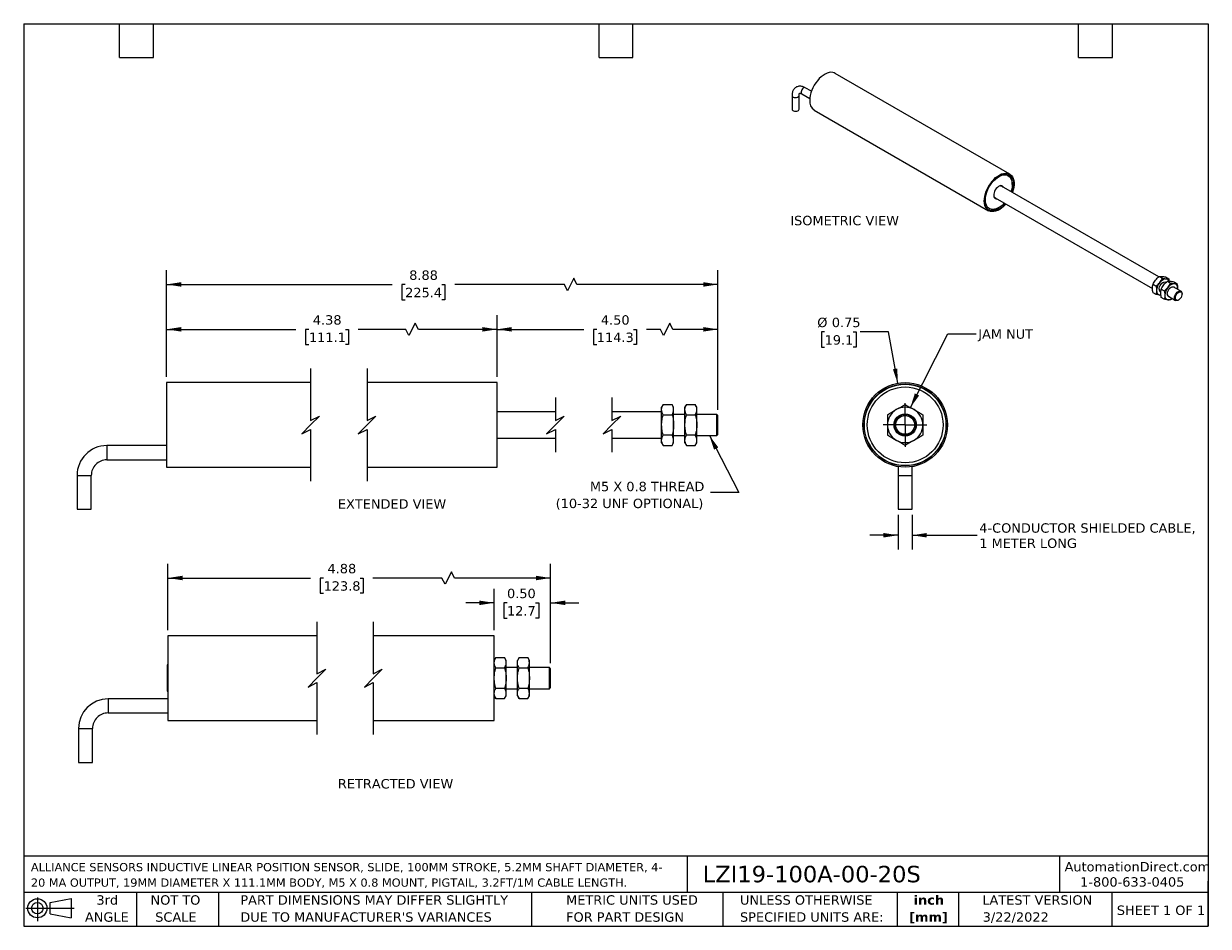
# Model space of a CAD drawing. Header units: inches. Extents: x 0.2 to 10.8, y 0.2 to 8.2.
import ezdxf

# ---------------------------------------------------------------- set-up
doc = ezdxf.new("R2010")
doc.units = ezdxf.units.IN
doc.header["$MEASUREMENT"] = 0
doc.linetypes.add('SLD-Center', pattern=[0.75, 0.6, -0.05, 0.05, -0.05])
doc.linetypes.add('SLD-Solid', pattern=[0])
doc.layers.add('CENTER', color=40, linetype='SLD-Center')
doc.layers.add('DIMENSIONS', color=140, linetype='SLD-Solid', lineweight=25)
doc.layers.add('TEXT', color=140, linetype='SLD-Solid', lineweight=25)
doc.styles.add('SLDTEXTSTYLE0', font='VERDANA.TTF')
doc.styles.add('SLDTEXTSTYLE1', font='VERDANAB.TTF')
doc.styles.get("Standard").update_dxf_attribs({"font": 'VERDANA.TTF'})
doc.dimstyles.new('SLDDIMSTYLE0', dxfattribs={"dimtxt": 0.084961, "dimasz": 0.13, "dimexe": 0, "dimexo": 0.0625, "dimgap": 0.02124, "dimtad": 0, "dimtih": 1, "dimtoh": 1, "dimrnd": 1e-09, "dimzin": 4, "dimdsep": 46, "dimtxsty": 'SLDTEXTSTYLE0', "dimsah": 1, "dimcen": 0.09, "dimadec": 0, "dimazin": 1, "dimtfac": 1, "dimtofl": 0, "dimtmove": 0, "dimatfit": 3, "dimfxl": 0, "dimfrac": 2, "dimtolj": 1, "dimtzin": 12, "dimarcsym": 0})
doc.dimstyles.new('SLDDIMSTYLE1', dxfattribs={"dimtxt": 0.084961, "dimasz": 0.13, "dimexe": 0, "dimexo": 0.0625, "dimgap": 0.02124, "dimtad": 0, "dimtih": 1, "dimtoh": 1, "dimrnd": 1e-09, "dimzin": 12, "dimdsep": 46, "dimtxsty": 'SLDTEXTSTYLE0', "dimsah": 1, "dimcen": 0.09, "dimadec": 0, "dimazin": 3, "dimtfac": 1, "dimtofl": 0, "dimtmove": 0, "dimatfit": 3, "dimfxl": 0, "dimfrac": 2, "dimtolj": 1, "dimtzin": 12, "dimarcsym": 0})
doc.dimstyles.new('SLDDIMSTYLE2', dxfattribs={"dimtxt": 0.18, "dimasz": 0.13, "dimexe": 0, "dimexo": 0.0625, "dimgap": 0, "dimtad": 0, "dimtih": 1, "dimtoh": 1, "dimdec": 0, "dimrnd": 1e-09, "dimzin": 0, "dimdsep": 46, "dimtxsty": 'Standard', "dimsah": 1, "dimcen": 0.09, "dimadec": 0, "dimazin": 0, "dimtfac": 0.13, "dimtdec": 0, "dimtofl": 0, "dimtmove": 0, "dimatfit": 3, "dimfxl": 0, "dimfrac": 2, "dimtolj": 1, "dimtzin": 0, "dimarcsym": 0})
doc.dimstyles.new('SLDDIMSTYLE3', dxfattribs={"dimtxt": 0.084961, "dimasz": 0.13, "dimexe": 0, "dimexo": 0.0625, "dimgap": 0.02124, "dimtad": 0, "dimtih": 1, "dimtoh": 1, "dimrnd": 1e-09, "dimdsep": 46, "dimtxsty": 'SLDTEXTSTYLE0', "dimsah": 1, "dimcen": 0, "dimadec": 0, "dimazin": 2, "dimtfac": 1, "dimtofl": 0, "dimtmove": 0, "dimatfit": 3, "dimfxl": 0, "dimfrac": 2, "dimtolj": 1, "dimtzin": 12, "dimarcsym": 0})
doc.dimstyles.new('SLDDIMSTYLE4', dxfattribs={"dimtxt": 0.084961, "dimasz": 0.13, "dimexe": 0, "dimexo": 0.0625, "dimgap": 0.02124, "dimtad": 0, "dimtih": 1, "dimtoh": 1, "dimrnd": 1e-09, "dimzin": 12, "dimdsep": 46, "dimtxsty": 'SLDTEXTSTYLE0', "dimsah": 1, "dimcen": 0.09, "dimadec": 0, "dimazin": 3, "dimtfac": 1, "dimtmove": 0, "dimatfit": 0, "dimfxl": 0, "dimfrac": 2, "dimtolj": 1, "dimtzin": 12, "dimarcsym": 0})
doc.dimstyles.new('SLDDIMSTYLE5', dxfattribs={"dimtxt": 0.084961, "dimasz": 0.13, "dimexe": 0, "dimexo": 0.0625, "dimgap": 0.02124, "dimtad": 0, "dimtih": 1, "dimtoh": 1, "dimrnd": 1e-09, "dimzin": 0, "dimdsep": 46, "dimtxsty": 'SLDTEXTSTYLE0', "dimsah": 1, "dimcen": 0.09, "dimadec": 0, "dimazin": 0, "dimtfac": 1, "dimtmove": 0, "dimatfit": 0, "dimfxl": 0, "dimfrac": 2, "dimtolj": 1, "dimtzin": 12, "dimarcsym": 0})

# ---------------------------------------------------------------- blocks, each defined once
blk = doc.blocks.new('Block11')
at = {"color": 7, "linetype": 'SLD-Solid', "lineweight": 18}
for p, q in [((0, 0.113), (0.428, 0.113)), ((0.102, 0.209), (0.102, 0)), ((0.216, 0.164), (0.401, 0.198)), ((0.216, 0.063), (0.216, 0.164)), ((0.401, 0.198), (0.401, 0.029)), ((0.216, 0.063), (0.401, 0.029))]:
    blk.add_line(p, q, dxfattribs=at)
for radius in [0.0846, 0.0506]:
    blk.add_circle((0.102, 0.113), radius, dxfattribs=at)
blk = doc.blocks.new('Block12')
at = {"color": 7, "linetype": 'Continuous'}
blk.add_blockref('Block11', (0, 0), dxfattribs=at)
blk = doc.blocks.new('SW_NOTE_0')
at = {"layer": 'TEXT', "color": 0, "char_height": 0.07292, "attachment_point": 1, "style": 'SLDTEXTSTYLE0'}
for s, insert in [('ALLIANCE SENSORS INDUCTIVE LINEAR POSITION SENSOR, SLIDE, 100MM STROKE, 5.2MM SHAFT DIAMETER, 4-', (0, 0.093)), ('20 MA OUTPUT, 19MM DIAMETER X 111.1MM BODY, M5 X 0.8 MOUNT, PIGTAIL, 3.2FT/1M CABLE LENGTH.', (0, -0.044))]:
    blk.add_mtext(s, dxfattribs=dict(at, insert=insert))
blk = doc.blocks.new('SW_NOTE_0_1')
at = {"layer": 'TEXT', "color": 0, "char_height": 0.0833, "attachment_point": 2, "style": 'SLDTEXTSTYLE1'}
for s, insert in [('inch', (0.125, 0.106)), ('[mm]', (0.122, -0.045))]:
    blk.add_mtext(s, dxfattribs=dict(at, insert=insert))
blk = doc.blocks.new('SW_NOTE_0_2')
at = {"layer": 'TEXT', "color": 0, "char_height": 0.08333, "attachment_point": 1, "style": 'SLDTEXTSTYLE0'}
for s, insert in [('UNLESS OTHERWISE ', (0, 0.106)), ('SPECIFIED UNITS ARE:', (0, -0.045))]:
    blk.add_mtext(s, dxfattribs=dict(at, insert=insert))
blk = doc.blocks.new('SW_NOTE_0_3')
at = {"layer": 'TEXT', "color": 0, "char_height": 0.08333, "attachment_point": 1, "style": 'SLDTEXTSTYLE0'}
for s, insert in [('PART DIMENSIONS MAY DIFFER SLIGHTLY ', (0, 0.106)), ("DUE TO MANUFACTURER'S VARIANCES", (0, -0.045))]:
    blk.add_mtext(s, dxfattribs=dict(at, insert=insert))
blk = doc.blocks.new('SW_NOTE_0_4')
at = {"layer": 'TEXT', "color": 0, "char_height": 0.0833, "attachment_point": 2, "style": 'SLDTEXTSTYLE0'}
for s, insert in [('NOT TO', (0.207, 0.106)), ('SCALE', (0.211, -0.045))]:
    blk.add_mtext(s, dxfattribs=dict(at, insert=insert))
blk = doc.blocks.new('SW_NOTE_0_5')
at = {"layer": 'TEXT', "color": 0, "char_height": 0.0833, "attachment_point": 2, "style": 'SLDTEXTSTYLE0'}
for s, insert in [('3rd', (0.091, 0.106)), ('ANGLE', (0.087, -0.045))]:
    blk.add_mtext(s, dxfattribs=dict(at, insert=insert))
blk = doc.blocks.new('SW_NOTE_0_6')
at = {"layer": 'TEXT', "color": 0, "char_height": 0.08333, "attachment_point": 1, "style": 'SLDTEXTSTYLE0'}
for s, insert in [('METRIC UNITS USED ', (0, 0.106)), ('FOR PART DESIGN', (0, -0.045))]:
    blk.add_mtext(s, dxfattribs=dict(at, insert=insert))
blk = doc.blocks.new('_D')
at = {"layer": 'DIMENSIONS'}
for p, q in [((4.446, 5.119), (4.446, 5.666)), ((5.976, 5.596), (5.92, 5.485)), ((6.004, 5.541), (5.976, 5.596)), ((6.404, 4.827), (6.404, 5.666)), ((4.446, 5.541), (5.215, 5.541)), ((5.33, 5.541), (5.302, 5.541)), ((5.302, 5.541), (5.302, 5.406)), ((5.654, 5.541), (5.682, 5.541)), ((5.682, 5.541), (5.682, 5.406)), ((5.893, 5.541), (5.769, 5.541)), ((5.92, 5.485), (5.893, 5.541)), ((6.404, 5.541), (6.004, 5.541)), ((5.302, 5.406), (5.33, 5.406)), ((5.682, 5.406), (5.654, 5.406))]:
    blk.add_line(p, q, dxfattribs=at)
for points in [[(4.446, 5.541), (4.576, 5.521), (4.576, 5.561)], [(6.404, 5.541), (6.274, 5.561), (6.274, 5.521)]]:
    blk.add_solid(points, dxfattribs=at)
at = {"layer": 'DIMENSIONS', "char_height": 0.0833, "attachment_point": 1, "style": 'SLDTEXTSTYLE0'}
for s, insert in [('4.50', (5.366, 5.666)), ('114.3', (5.33, 5.512))]:
    blk.add_mtext(s, dxfattribs=dict(at, insert=insert))
blk = doc.blocks.new('_D_1')
at = {"layer": 'DIMENSIONS'}
for p, q in [((1.516, 5.119), (1.516, 5.666)), ((3.721, 5.596), (3.665, 5.485)), ((3.748, 5.541), (3.721, 5.596)), ((4.446, 5.119), (4.446, 5.666)), ((1.516, 5.541), (2.662, 5.541)), ((2.778, 5.541), (2.749, 5.541)), ((2.749, 5.541), (2.749, 5.406)), ((3.101, 5.541), (3.129, 5.541)), ((3.129, 5.541), (3.129, 5.406)), ((3.637, 5.541), (3.216, 5.541)), ((3.665, 5.485), (3.637, 5.541)), ((4.446, 5.541), (3.748, 5.541)), ((2.749, 5.406), (2.778, 5.406)), ((3.129, 5.406), (3.101, 5.406))]:
    blk.add_line(p, q, dxfattribs=at)
for points in [[(1.516, 5.541), (1.646, 5.521), (1.646, 5.561)], [(4.446, 5.541), (4.316, 5.561), (4.316, 5.521)]]:
    blk.add_solid(points, dxfattribs=at)
at = {"layer": 'DIMENSIONS', "char_height": 0.0833, "attachment_point": 1, "style": 'SLDTEXTSTYLE0'}
for s, insert in [('4.38', (2.813, 5.666)), ('111.1', (2.778, 5.512))]:
    blk.add_mtext(s, dxfattribs=dict(at, insert=insert))
blk = doc.blocks.new('_D_2')
at = {"layer": 'DIMENSIONS'}
for p, q in [((1.516, 5.119), (1.516, 6.064)), ((5.127, 5.994), (5.071, 5.883)), ((5.154, 5.939), (5.127, 5.994)), ((6.404, 4.827), (6.404, 6.064)), ((1.516, 5.939), (3.516, 5.939)), ((3.631, 5.939), (3.603, 5.939)), ((3.603, 5.939), (3.603, 5.803)), ((3.955, 5.939), (3.983, 5.939)), ((3.983, 5.939), (3.983, 5.803)), ((5.043, 5.939), (4.07, 5.939)), ((5.071, 5.883), (5.043, 5.939)), ((6.404, 5.939), (5.154, 5.939)), ((3.603, 5.803), (3.631, 5.803)), ((3.983, 5.803), (3.955, 5.803))]:
    blk.add_line(p, q, dxfattribs=at)
for points in [[(1.516, 5.939), (1.646, 5.919), (1.646, 5.959)], [(6.404, 5.939), (6.274, 5.959), (6.274, 5.919)]]:
    blk.add_solid(points, dxfattribs=at)
at = {"layer": 'DIMENSIONS', "char_height": 0.0833, "attachment_point": 1, "style": 'SLDTEXTSTYLE0'}
for s, insert in [('8.88', (3.667, 6.063)), ('225.4', (3.631, 5.909))]:
    blk.add_mtext(s, dxfattribs=dict(at, insert=insert))
blk = doc.blocks.new('SW_NOTE_0_7')
at = {"layer": 'TEXT', "color": 0, "char_height": 0.08333, "attachment_point": 3, "style": 'SLDTEXTSTYLE0'}
for s, insert in [('M5 X 0.8 THREAD', (-0.056, 0.094)), ('(10-32 UNF OPTIONAL)', (-0.065, -0.056))]:
    blk.add_mtext(s, dxfattribs=dict(at, insert=insert))
blk = doc.blocks.new('_D_3')
at = {"layer": 'DIMENSIONS'}
for p, q in [((7.349, 5.519), (7.32, 5.519)), ((7.32, 5.519), (7.32, 5.384)), ((7.601, 5.519), (7.63, 5.519)), ((7.63, 5.519), (7.63, 5.384)), ((7.915, 5.519), (7.665, 5.519)), ((7.997, 5.063), (7.915, 5.519)), ((7.32, 5.384), (7.349, 5.384)), ((7.63, 5.384), (7.601, 5.384))]:
    blk.add_line(p, q, dxfattribs=at)
blk.add_solid([(7.997, 5.063), (7.994, 5.194), (7.954, 5.187)], dxfattribs=at)
at = {"layer": 'DIMENSIONS', "char_height": 0.0833, "attachment_point": 1, "style": 'SLDTEXTSTYLE0'}
for s, insert in [('%%c', (7.284, 5.644)), ('0.75', (7.413, 5.644)), ('19.1', (7.349, 5.489))]:
    blk.add_mtext(s, dxfattribs=dict(at, insert=insert))
blk = doc.blocks.new('_D_4')
at = {"layer": 'DIMENSIONS'}
for p, q in [((8, 3.897), (8, 3.591)), ((8.125, 3.897), (8.125, 3.591)), ((8, 3.716), (7.75, 3.716)), ((8.125, 3.716), (8.701, 3.716))]:
    blk.add_line(p, q, dxfattribs=at)
for points in [[(8, 3.716), (7.87, 3.736), (7.87, 3.696)], [(8.125, 3.716), (8.255, 3.696), (8.255, 3.736)]]:
    blk.add_solid(points, dxfattribs=at)
at = {"layer": 'DIMENSIONS', "char_height": 0.08333, "attachment_point": 1, "style": 'SLDTEXTSTYLE0'}
for s, insert in [('4-CONDUCTOR SHIELDED CABLE,', (8.72, 3.822)), ('1 METER LONG', (8.72, 3.687))]:
    blk.add_mtext(s, dxfattribs=dict(at, insert=insert))
blk = doc.blocks.new('SW_CENTERMARKSYMBOL_0')
at = {"layer": 'CENTER', "color": 0}
for p, q in [((0, 0.1), (0, 0.1935)), ((-0.1, 0), (-0.1935, 0)), ((0, 0), (-0.1, 0)), ((0, 0), (0, 0.1)), ((0, 0), (0, -0.1)), ((0, 0), (0.1, 0)), ((0.1, 0), (0.1935, 0)), ((0, -0.1), (0, -0.1935))]:
    blk.add_line(p, q, dxfattribs=at)
blk = doc.blocks.new('_D_5')
at = {"layer": 'DIMENSIONS'}
for p, q in [((1.528, 2.875), (1.528, 3.462)), ((4.041, 3.393), (3.985, 3.282)), ((4.069, 3.337), (4.041, 3.393)), ((4.92, 2.583), (4.92, 3.462)), ((1.528, 3.337), (2.793, 3.337)), ((2.908, 3.337), (2.879, 3.337)), ((2.879, 3.337), (2.879, 3.202)), ((3.231, 3.337), (3.26, 3.337)), ((3.26, 3.337), (3.26, 3.202)), ((3.957, 3.337), (3.346, 3.337)), ((3.985, 3.282), (3.957, 3.337)), ((4.92, 3.337), (4.069, 3.337)), ((2.879, 3.202), (2.908, 3.202)), ((3.26, 3.202), (3.231, 3.202))]:
    blk.add_line(p, q, dxfattribs=at)
for points in [[(1.528, 3.337), (1.658, 3.317), (1.658, 3.357)], [(4.92, 3.337), (4.79, 3.357), (4.79, 3.317)]]:
    blk.add_solid(points, dxfattribs=at)
at = {"layer": 'DIMENSIONS', "char_height": 0.0833, "attachment_point": 1, "style": 'SLDTEXTSTYLE0'}
for s, insert in [('4.88', (2.943, 3.462)), ('123.8', (2.908, 3.308))]:
    blk.add_mtext(s, dxfattribs=dict(at, insert=insert))
blk = doc.blocks.new('_D_6')
at = {"layer": 'DIMENSIONS'}
for p, q in [((4.42, 2.875), (4.42, 3.242)), ((4.92, 2.583), (4.92, 3.242)), ((4.42, 3.117), (4.17, 3.117)), ((4.534, 3.117), (4.505, 3.117)), ((4.505, 3.117), (4.505, 2.982)), ((4.786, 3.117), (4.815, 3.117)), ((4.815, 3.117), (4.815, 2.982)), ((4.92, 3.117), (5.17, 3.117)), ((4.505, 2.982), (4.534, 2.982)), ((4.815, 2.982), (4.786, 2.982))]:
    blk.add_line(p, q, dxfattribs=at)
for points in [[(4.42, 3.117), (4.29, 3.137), (4.29, 3.097)], [(4.92, 3.117), (5.05, 3.097), (5.05, 3.137)]]:
    blk.add_solid(points, dxfattribs=at)
at = {"layer": 'DIMENSIONS', "char_height": 0.0833, "attachment_point": 1, "style": 'SLDTEXTSTYLE0'}
for s, insert in [('0.50', (4.534, 3.242)), ('12.7', (4.534, 3.088))]:
    blk.add_mtext(s, dxfattribs=dict(at, insert=insert))

msp = doc.modelspace()

# ---------------------------------------------------------------- linework, layer by layer
for p, q in [((8.99, 6.917), (7.443, 7.81)), ((7.232, 7.651), (7.178, 7.682)), ((7.06, 7.614), (7.06, 7.492)), ((7.123, 7.492), (7.123, 7.614)), ((7.146, 7.628), (7.217, 7.587)), ((7.256, 7.485), (8.802, 6.592)), ((9.012, 6.825), (9.012, 6.835)), ((10.311, 6.006), (8.918, 6.809)), ((8.86, 6.708), (10.255, 5.903)), ((8.884, 6.614), (8.893, 6.619)), ((10.315, 6.01), (10.343, 5.994)), ((10.371, 6.005), (10.399, 5.989)), ((10.26, 5.94), (10.287, 5.924)), ((10.333, 5.898), (10.36, 5.882)), ((10.374, 5.955), (10.37, 5.958)), ((10.388, 5.967), (10.416, 5.951)), ((10.507, 5.879), (10.443, 5.916)), ((10.444, 5.962), (10.472, 5.946)), ((10.477, 5.906), (10.476, 5.897)), ((10.287, 5.85), (10.26, 5.866)), ((10.329, 5.844), (10.32, 5.845)), ((10.323, 5.877), (10.328, 5.874)), ((10.328, 5.872), (10.323, 5.874)), ((10.36, 5.808), (10.333, 5.824)), ((10.396, 5.835), (10.46, 5.798)), ((10.43, 5.815), (10.416, 5.803)), ((10.484, 5.8), (10.487, 5.802)), ((10.517, 5.853), (10.517, 5.857)), ((2.793, 5.069), (1.516, 5.069)), ((1.516, 5.069), (1.516, 4.694)), ((4.446, 5.069), (3.293, 5.069)), ((4.446, 4.694), (4.446, 5.069)), ((5.918, 4.875), (5.904, 4.851)), ((5.904, 4.83), (5.904, 4.851)), ((5.918, 4.875), (5.997, 4.875)), ((6.011, 4.851), (5.997, 4.875)), ((6.011, 4.83), (6.011, 4.851)), ((6.125, 4.875), (6.111, 4.851)), ((6.111, 4.83), (6.111, 4.851)), ((6.125, 4.875), (6.203, 4.875)), ((6.217, 4.851), (6.203, 4.875)), ((6.217, 4.83), (6.217, 4.851)), ((4.963, 4.811), (4.446, 4.811)), ((5.904, 4.811), (5.463, 4.811)), ((5.904, 4.694), (5.904, 4.83)), ((5.918, 4.784), (5.997, 4.784)), ((6.011, 4.694), (6.011, 4.83)), ((6.111, 4.787), (6.011, 4.787)), ((6.111, 4.694), (6.111, 4.83)), ((6.125, 4.784), (6.203, 4.784)), ((6.217, 4.694), (6.217, 4.83)), ((6.394, 4.787), (6.217, 4.787)), ((6.404, 4.777), (6.394, 4.787)), ((6.394, 4.713), (6.394, 4.787)), ((6.404, 4.711), (6.404, 4.777)), ((1.516, 4.694), (1.516, 4.319)), ((4.446, 4.319), (4.446, 4.694)), ((5.904, 4.557), (5.904, 4.694)), ((6.011, 4.557), (6.011, 4.694)), ((6.111, 4.557), (6.111, 4.694)), ((6.217, 4.557), (6.217, 4.694)), ((6.394, 4.6), (6.394, 4.713)), ((6.404, 4.61), (6.404, 4.711)), ((4.446, 4.577), (4.963, 4.577)), ((5.463, 4.577), (5.904, 4.577)), ((5.904, 4.536), (5.904, 4.557)), ((5.904, 4.536), (5.918, 4.512)), ((5.997, 4.603), (5.918, 4.603)), ((5.997, 4.512), (6.011, 4.536)), ((6.011, 4.6), (6.111, 4.6)), ((6.011, 4.536), (6.011, 4.557)), ((6.111, 4.536), (6.111, 4.557)), ((6.111, 4.536), (6.125, 4.512)), ((6.203, 4.603), (6.125, 4.603)), ((6.203, 4.512), (6.217, 4.536)), ((6.217, 4.6), (6.394, 4.6)), ((6.217, 4.536), (6.217, 4.557)), ((6.394, 4.6), (6.404, 4.61)), ((1.516, 4.51), (0.986, 4.51)), ((0.986, 4.51), (0.986, 4.385)), ((5.918, 4.512), (5.997, 4.512)), ((6.125, 4.512), (6.203, 4.512)), ((0.986, 4.385), (1.516, 4.385)), ((1.516, 4.319), (2.793, 4.319)), ((3.293, 4.319), (4.446, 4.319)), ((8, 4.324), (8, 4.247)), ((8.125, 4.247), (8.125, 4.324)), ((0.724, 4.247), (0.724, 3.947)), ((0.724, 4.247), (0.849, 4.247)), ((0.849, 3.947), (0.849, 4.247)), ((8, 4.247), (8, 3.947)), ((8, 4.247), (8.125, 4.247)), ((8.125, 3.947), (8.125, 4.247)), ((0.724, 3.947), (0.849, 3.947)), ((8, 3.947), (8.125, 3.947)), ((2.848, 2.825), (1.528, 2.825)), ((1.528, 2.825), (1.528, 2.45)), ((4.42, 2.825), (3.348, 2.825)), ((4.42, 2.45), (4.42, 2.825)), ((4.434, 2.632), (4.42, 2.607)), ((4.434, 2.632), (4.513, 2.632)), ((4.527, 2.607), (4.513, 2.632)), ((4.641, 2.632), (4.627, 2.607)), ((4.641, 2.632), (4.719, 2.632)), ((4.733, 2.607), (4.719, 2.632)), ((1.528, 2.567), (1.523, 2.567)), ((1.523, 2.567), (1.523, 2.344)), ((4.434, 2.541), (4.513, 2.541)), ((4.527, 2.586), (4.527, 2.607)), ((4.527, 2.45), (4.527, 2.586)), ((4.627, 2.543), (4.527, 2.543)), ((4.627, 2.586), (4.627, 2.607)), ((4.627, 2.45), (4.627, 2.586)), ((4.641, 2.541), (4.719, 2.541)), ((4.733, 2.586), (4.733, 2.607)), ((4.733, 2.45), (4.733, 2.586)), ((4.91, 2.543), (4.733, 2.543)), ((4.92, 2.533), (4.91, 2.543)), ((4.91, 2.469), (4.91, 2.543)), ((4.92, 2.467), (4.92, 2.533)), ((1.528, 2.45), (1.528, 2.075)), ((4.42, 2.075), (4.42, 2.45)), ((4.527, 2.313), (4.527, 2.45)), ((4.627, 2.313), (4.627, 2.45)), ((4.733, 2.313), (4.733, 2.45)), ((4.91, 2.356), (4.91, 2.469)), ((4.92, 2.366), (4.92, 2.467)), ((1.523, 2.344), (1.523, 2.333)), ((1.523, 2.333), (1.528, 2.333)), ((4.513, 2.359), (4.434, 2.359)), ((4.527, 2.356), (4.627, 2.356)), ((4.527, 2.292), (4.527, 2.313)), ((4.627, 2.292), (4.627, 2.313)), ((4.719, 2.359), (4.641, 2.359)), ((4.733, 2.356), (4.91, 2.356)), ((4.733, 2.292), (4.733, 2.313)), ((4.91, 2.356), (4.92, 2.366)), ((1.528, 2.266), (0.998, 2.266)), ((0.998, 2.266), (0.998, 2.141)), ((4.42, 2.292), (4.434, 2.268)), ((4.434, 2.268), (4.513, 2.268)), ((4.513, 2.268), (4.527, 2.292)), ((4.627, 2.292), (4.641, 2.268)), ((4.641, 2.268), (4.719, 2.268)), ((4.719, 2.268), (4.733, 2.292)), ((0.998, 2.141), (1.528, 2.141)), ((0.735, 2.003), (0.735, 1.703)), ((0.735, 2.003), (0.86, 2.003)), ((0.86, 1.703), (0.86, 2.003)), ((1.528, 2.075), (2.848, 2.075)), ((3.348, 2.075), (4.42, 2.075)), ((0.735, 1.703), (0.86, 1.703))]:
    msp.add_line(p, q)
at = {"flags": 128}
for points in [[(7.443, 7.81), (7.435, 7.814), (7.421, 7.818), (7.405, 7.819), (7.389, 7.816), (7.371, 7.811), (7.354, 7.803), (7.336, 7.792), (7.319, 7.779), (7.302, 7.763), (7.286, 7.745), (7.271, 7.725), (7.257, 7.704), (7.245, 7.682), (7.235, 7.66), (7.227, 7.637), (7.222, 7.614), (7.218, 7.592), (7.217, 7.571)], [(7.178, 7.682), (7.174, 7.683), (7.167, 7.683), (7.16, 7.679), (7.153, 7.673), (7.147, 7.665), (7.143, 7.656), (7.14, 7.647), (7.14, 7.638), (7.143, 7.632), (7.146, 7.628)], [(7.06, 7.614), (7.061, 7.611), (7.064, 7.605), (7.071, 7.6), (7.08, 7.597), (7.09, 7.596), (7.1, 7.597), (7.109, 7.6), (7.117, 7.604), (7.121, 7.609), (7.123, 7.614)], [(7.06, 7.492), (7.061, 7.487), (7.066, 7.481), (7.073, 7.477), (7.082, 7.474), (7.093, 7.474), (7.103, 7.475), (7.111, 7.478), (7.118, 7.482), (7.122, 7.488), (7.123, 7.492)], [(8.764, 6.678), (8.765, 6.699), (8.768, 6.721), (8.774, 6.744), (8.782, 6.767), (8.792, 6.789), (8.804, 6.811), (8.818, 6.832), (8.832, 6.852), (8.849, 6.87), (8.865, 6.886), (8.883, 6.899), (8.901, 6.91), (8.918, 6.918), (8.935, 6.923), (8.952, 6.926), (8.968, 6.925), (8.982, 6.921), (8.995, 6.914), (9.005, 6.904), (9.015, 6.892), (9.021, 6.877), (9.026, 6.86), (9.028, 6.841), (9.028, 6.821), (9.026, 6.799), (9.021, 6.777), (9.015, 6.754), (9.015, 6.754)], [(8.953, 6.654), (8.939, 6.64), (8.922, 6.625), (8.905, 6.612), (8.887, 6.602), (8.87, 6.595), (8.853, 6.59), (8.837, 6.589), (8.822, 6.591), (8.809, 6.596), (8.797, 6.604), (8.787, 6.614), (8.779, 6.628), (8.773, 6.643), (8.769, 6.661), (8.768, 6.681), (8.769, 6.701), (8.773, 6.723), (8.779, 6.746), (8.787, 6.768), (8.797, 6.791), (8.809, 6.812), (8.822, 6.833), (8.837, 6.852), (8.853, 6.869), (8.87, 6.884), (8.887, 6.897), (8.905, 6.907), (8.922, 6.915), (8.939, 6.919), (8.955, 6.92), (8.97, 6.918), (8.984, 6.913), (8.996, 6.905), (9.006, 6.895), (9.014, 6.881), (9.02, 6.866), (9.023, 6.848), (9.024, 6.829), (9.024, 6.829)], [(8.942, 6.66), (8.938, 6.656), (8.922, 6.64), (8.905, 6.627), (8.888, 6.617), (8.871, 6.609), (8.855, 6.605), (8.839, 6.603), (8.825, 6.605), (8.812, 6.609), (8.8, 6.617), (8.79, 6.628), (8.783, 6.641), (8.777, 6.656), (8.774, 6.674), (8.774, 6.693), (8.776, 6.714), (8.78, 6.735), (8.786, 6.757), (8.795, 6.779), (8.806, 6.8), (8.818, 6.821), (8.832, 6.84), (8.847, 6.857)], [(8.847, 6.857), (8.863, 6.873), (8.88, 6.886), (8.897, 6.896), (8.914, 6.904), (8.93, 6.909), (8.946, 6.91), (8.961, 6.909), (8.974, 6.904), (8.985, 6.896), (8.995, 6.886), (9.003, 6.873), (9.008, 6.857), (9.011, 6.839), (9.012, 6.82), (9.01, 6.8), (9.005, 6.778), (9.001, 6.762)], [(8.934, 6.8), (8.933, 6.802), (8.927, 6.809), (8.92, 6.814), (8.911, 6.815), (8.901, 6.812), (8.891, 6.807), (8.88, 6.799), (8.871, 6.789), (8.862, 6.777), (8.856, 6.764), (8.851, 6.751), (8.848, 6.738), (8.848, 6.726), (8.85, 6.715), (8.855, 6.707), (8.861, 6.701), (8.87, 6.699), (8.876, 6.699)], [(8.956, 6.652), (8.952, 6.648), (8.935, 6.631), (8.918, 6.616), (8.901, 6.604), (8.883, 6.595), (8.865, 6.588), (8.849, 6.584), (8.832, 6.584), (8.818, 6.586), (8.804, 6.591), (8.792, 6.6), (8.782, 6.611), (8.774, 6.624), (8.768, 6.64), (8.765, 6.658), (8.764, 6.678)], [(10.313, 5.896), (10.314, 5.907), (10.318, 5.919), (10.323, 5.931), (10.331, 5.941), (10.339, 5.95), (10.348, 5.957), (10.357, 5.96), (10.365, 5.961), (10.373, 5.959), (10.376, 5.957)], [(10.372, 5.959), (10.372, 5.959), (10.376, 5.957)], [(10.386, 5.854), (10.387, 5.865), (10.391, 5.877), (10.396, 5.889), (10.404, 5.899), (10.412, 5.908), (10.421, 5.915), (10.43, 5.918), (10.438, 5.919), (10.446, 5.917), (10.451, 5.912), (10.452, 5.91)], [(10.451, 5.828), (10.454, 5.839), (10.46, 5.851), (10.467, 5.861), (10.475, 5.87), (10.484, 5.876), (10.493, 5.88), (10.501, 5.881), (10.508, 5.878), (10.513, 5.872), (10.516, 5.864), (10.517, 5.857)], [(10.477, 5.906), (10.476, 5.898), (10.476, 5.897)], [(10.329, 5.845), (10.327, 5.845), (10.32, 5.845)], [(10.405, 5.83), (10.403, 5.83), (10.396, 5.832)], [(10.484, 5.8), (10.479, 5.798), (10.47, 5.796), (10.463, 5.797), (10.456, 5.801), (10.452, 5.808), (10.451, 5.817), (10.451, 5.828)], [(10.458, 5.827), (10.461, 5.837), (10.466, 5.848), (10.473, 5.858), (10.481, 5.866), (10.489, 5.871), (10.497, 5.874), (10.505, 5.874), (10.511, 5.87), (10.515, 5.864), (10.517, 5.856), (10.516, 5.846), (10.513, 5.835), (10.508, 5.824), (10.501, 5.814), (10.493, 5.806), (10.485, 5.801), (10.477, 5.798), (10.47, 5.799), (10.464, 5.802), (10.46, 5.808), (10.458, 5.817), (10.458, 5.827)]]:
    msp.add_lwpolyline(points, dxfattribs=at)
for radius in [0.375, 0.363, 0.361, 0.336, 0.0984, 0.0935, 0.0835]:
    msp.add_circle((8.063, 4.694), radius)
for centre, radius, start, end in [((7.311, 7.562), 0.0944, 174.4209, 234.2669), ((8.915, 6.842), 0.0966, 355.8632, 49.1707), ((8.792, 6.833), 0.232, 340.5989, 358.96), ((8.875, 6.731), 0.0274, 175.7318, 236.206), ((8.906, 6.782), 0.0297, 66.3096, 121.7633), ((8.83, 6.689), 0.092, 249.382, 305.5949), ((10.38, 5.916), 0.0719, 93.4295, 146.5651), ((10.373, 5.959), 0.029, 19.7278, 84.0739), ((10.413, 5.879), 0.121, 140.2279, 177.3607), ((10.326, 5.879), 0.0346, 170.7481, 259.4532), ((10.335, 5.893), 0.0222, 171.2764, 251.2593), ((10.486, 5.837), 0.121, 140.2279, 177.3607), ((10.453, 5.874), 0.0719, 93.4295, 146.5651), ((10.436, 5.902), 0.0178, 29.5283, 59.4639), ((10.442, 5.912), 0.0346, 350.7481, 79.4532), ((10.399, 5.837), 0.0346, 170.7481, 259.4532), ((10.407, 5.851), 0.0213, 170.1872, 264.9713), ((10.393, 5.859), 0.0565, 269.8601, 309.6275), ((8.063, 4.694), 0.157, 60, 120), ((8.063, 4.694), 0.157, 120, 180), ((8.063, 4.694), 0.157, 0, 60), ((8.063, 4.694), 0.157, 180, 240), ((8.063, 4.694), 0.157, 300, 0), ((8.063, 4.694), 0.157, 240, 300), ((0.986, 4.247), 0.263, 90.0001, 179.9999), ((0.986, 4.247), 0.137, 90, 180.0001), ((0.998, 2.003), 0.262, 90, 180), ((0.998, 2.003), 0.138, 89.9999, 180)]:
    msp.add_arc(centre, radius, start, end)
for points, knots in [([(7.178, 7.682), (7.176, 7.683), (7.17, 7.687), (7.159, 7.691), (7.146, 7.695), (7.133, 7.696), (7.12, 7.696), (7.107, 7.692), (7.094, 7.686), (7.084, 7.678), (7.075, 7.667), (7.068, 7.655), (7.063, 7.641), (7.06, 7.627), (7.06, 7.618), (7.06, 7.614)], [0, 0, 0, 0, 0.035685, 0.113812, 0.192746, 0.271845, 0.350825, 0.430154, 0.511103, 0.595667, 0.676576, 0.76002, 0.846227, 0.933979, 1, 1, 1, 1]), ([(7.123, 7.614), (7.123, 7.616), (7.123, 7.62), (7.124, 7.625), (7.125, 7.629), (7.126, 7.632), (7.127, 7.633), (7.128, 7.633), (7.129, 7.633), (7.133, 7.633), (7.138, 7.632), (7.142, 7.63), (7.146, 7.628), (7.146, 7.628)], [0, 0, 0, 0, 0.0636706, 0.1478503, 0.2333732, 0.3225979, 0.4218454, 0.5489843, 0.6835911, 0.7787083, 0.8738468, 0.9680779, 1, 1, 1, 1]), ([(10.399, 5.989), (10.4, 5.982), (10.402, 5.975), (10.402, 5.968), (10.402, 5.968)], [0, 0, 0, 0, 0.996367, 1, 1, 1, 1]), ([(5.904, 4.83), (5.905, 4.838), (5.907, 4.854), (5.914, 4.868), (5.918, 4.875)], [0, 0, 0, 0, 0.479738, 1, 1, 1, 1]), ([(6.011, 4.83), (6.01, 4.838), (6.008, 4.854), (6.001, 4.868), (5.997, 4.875)], [0, 0, 0, 0, 0.479738, 1, 1, 1, 1]), ([(6.111, 4.83), (6.111, 4.838), (6.113, 4.854), (6.121, 4.868), (6.125, 4.875)], [0, 0, 0, 0, 0.479738, 1, 1, 1, 1]), ([(6.217, 4.83), (6.216, 4.838), (6.215, 4.854), (6.207, 4.868), (6.203, 4.875)], [0, 0, 0, 0, 0.479739, 1, 1, 1, 1]), ([(5.918, 4.784), (5.915, 4.792), (5.907, 4.806), (5.905, 4.822), (5.904, 4.83)], [0, 0, 0, 0, 0.510329, 1, 1, 1, 1]), ([(5.904, 4.694), (5.905, 4.709), (5.907, 4.74), (5.914, 4.769), (5.918, 4.784)], [0, 0, 0, 0, 0.494511, 1, 1, 1, 1]), ([(5.997, 4.784), (6.001, 4.792), (6.008, 4.806), (6.01, 4.822), (6.011, 4.83)], [0, 0, 0, 0, 0.510329, 1, 1, 1, 1]), ([(5.997, 4.784), (6.001, 4.77), (6.009, 4.74), (6.01, 4.709), (6.011, 4.694)], [0, 0, 0, 0, 0.495458, 1, 1, 1, 1]), ([(6.125, 4.784), (6.121, 4.792), (6.113, 4.806), (6.112, 4.822), (6.111, 4.83)], [0, 0, 0, 0, 0.510329, 1, 1, 1, 1]), ([(6.111, 4.694), (6.111, 4.709), (6.113, 4.74), (6.121, 4.769), (6.125, 4.784)], [0, 0, 0, 0, 0.494511, 1, 1, 1, 1]), ([(6.203, 4.784), (6.207, 4.792), (6.215, 4.806), (6.216, 4.822), (6.217, 4.83)], [0, 0, 0, 0, 0.510329, 1, 1, 1, 1]), ([(6.203, 4.784), (6.207, 4.77), (6.215, 4.74), (6.216, 4.709), (6.217, 4.694)], [0, 0, 0, 0, 0.495458, 1, 1, 1, 1]), ([(5.918, 4.603), (5.915, 4.617), (5.907, 4.647), (5.905, 4.678), (5.904, 4.694)], [0, 0, 0, 0, 0.495458, 1, 1, 1, 1]), ([(6.011, 4.694), (6.01, 4.678), (6.009, 4.647), (6.001, 4.618), (5.997, 4.603)], [0, 0, 0, 0, 0.494511, 1, 1, 1, 1]), ([(6.125, 4.603), (6.121, 4.617), (6.113, 4.647), (6.111, 4.678), (6.111, 4.694)], [0, 0, 0, 0, 0.495458, 1, 1, 1, 1]), ([(6.217, 4.694), (6.216, 4.678), (6.215, 4.647), (6.207, 4.618), (6.203, 4.603)], [0, 0, 0, 0, 0.494511, 1, 1, 1, 1]), ([(5.904, 4.557), (5.905, 4.565), (5.907, 4.581), (5.914, 4.595), (5.918, 4.603)], [0, 0, 0, 0, 0.479738, 1, 1, 1, 1]), ([(5.918, 4.512), (5.915, 4.519), (5.907, 4.533), (5.905, 4.549), (5.904, 4.557)], [0, 0, 0, 0, 0.510328, 1, 1, 1, 1]), ([(6.011, 4.557), (6.01, 4.565), (6.008, 4.581), (6.001, 4.595), (5.997, 4.603)], [0, 0, 0, 0, 0.479737, 1, 1, 1, 1]), ([(5.997, 4.512), (6.001, 4.519), (6.008, 4.533), (6.01, 4.549), (6.011, 4.557)], [0, 0, 0, 0, 0.510329, 1, 1, 1, 1]), ([(6.111, 4.557), (6.111, 4.565), (6.113, 4.581), (6.121, 4.595), (6.125, 4.603)], [0, 0, 0, 0, 0.479738, 1, 1, 1, 1]), ([(6.125, 4.512), (6.121, 4.519), (6.113, 4.533), (6.112, 4.549), (6.111, 4.557)], [0, 0, 0, 0, 0.510328, 1, 1, 1, 1]), ([(6.217, 4.557), (6.216, 4.565), (6.215, 4.581), (6.207, 4.595), (6.203, 4.603)], [0, 0, 0, 0, 0.479739, 1, 1, 1, 1]), ([(6.203, 4.512), (6.207, 4.519), (6.215, 4.533), (6.216, 4.549), (6.217, 4.557)], [0, 0, 0, 0, 0.510329, 1, 1, 1, 1]), ([(4.42, 2.586), (4.421, 2.594), (4.423, 2.61), (4.43, 2.624), (4.434, 2.632)], [0, 0, 0, 0, 0.479738, 1, 1, 1, 1]), ([(4.527, 2.586), (4.526, 2.594), (4.524, 2.61), (4.517, 2.624), (4.513, 2.632)], [0, 0, 0, 0, 0.479738, 1, 1, 1, 1]), ([(4.627, 2.586), (4.627, 2.594), (4.629, 2.61), (4.637, 2.624), (4.641, 2.632)], [0, 0, 0, 0, 0.479738, 1, 1, 1, 1]), ([(4.733, 2.586), (4.732, 2.594), (4.731, 2.61), (4.723, 2.624), (4.719, 2.632)], [0, 0, 0, 0, 0.479738, 1, 1, 1, 1]), ([(4.434, 2.541), (4.43, 2.548), (4.423, 2.562), (4.421, 2.578), (4.42, 2.586)], [0, 0, 0, 0, 0.510329, 1, 1, 1, 1]), ([(4.42, 2.45), (4.421, 2.465), (4.423, 2.496), (4.43, 2.526), (4.434, 2.541)], [0, 0, 0, 0, 0.494511, 1, 1, 1, 1]), ([(4.513, 2.541), (4.517, 2.548), (4.524, 2.562), (4.526, 2.578), (4.527, 2.586)], [0, 0, 0, 0, 0.510329, 1, 1, 1, 1]), ([(4.513, 2.541), (4.517, 2.526), (4.524, 2.496), (4.526, 2.465), (4.527, 2.45)], [0, 0, 0, 0, 0.495458, 1, 1, 1, 1]), ([(4.641, 2.541), (4.637, 2.548), (4.629, 2.562), (4.627, 2.578), (4.627, 2.586)], [0, 0, 0, 0, 0.510329, 1, 1, 1, 1]), ([(4.627, 2.45), (4.627, 2.465), (4.629, 2.496), (4.637, 2.526), (4.641, 2.541)], [0, 0, 0, 0, 0.494511, 1, 1, 1, 1]), ([(4.719, 2.541), (4.723, 2.548), (4.731, 2.562), (4.732, 2.578), (4.733, 2.586)], [0, 0, 0, 0, 0.510329, 1, 1, 1, 1]), ([(4.719, 2.541), (4.723, 2.526), (4.731, 2.496), (4.732, 2.465), (4.733, 2.45)], [0, 0, 0, 0, 0.495458, 1, 1, 1, 1]), ([(4.434, 2.359), (4.43, 2.374), (4.423, 2.403), (4.421, 2.434), (4.42, 2.45)], [0, 0, 0, 0, 0.495458, 1, 1, 1, 1]), ([(4.527, 2.45), (4.526, 2.434), (4.525, 2.404), (4.517, 2.374), (4.513, 2.359)], [0, 0, 0, 0, 0.494511, 1, 1, 1, 1]), ([(4.641, 2.359), (4.637, 2.374), (4.629, 2.403), (4.627, 2.434), (4.627, 2.45)], [0, 0, 0, 0, 0.495458, 1, 1, 1, 1]), ([(4.733, 2.45), (4.732, 2.434), (4.731, 2.404), (4.723, 2.374), (4.719, 2.359)], [0, 0, 0, 0, 0.494511, 1, 1, 1, 1]), ([(4.42, 2.313), (4.421, 2.321), (4.423, 2.337), (4.43, 2.351), (4.434, 2.359)], [0, 0, 0, 0, 0.479738, 1, 1, 1, 1]), ([(4.434, 2.268), (4.43, 2.275), (4.423, 2.289), (4.421, 2.305), (4.42, 2.313)], [0, 0, 0, 0, 0.510329, 1, 1, 1, 1]), ([(4.527, 2.313), (4.526, 2.321), (4.524, 2.337), (4.517, 2.351), (4.513, 2.359)], [0, 0, 0, 0, 0.479738, 1, 1, 1, 1]), ([(4.513, 2.268), (4.517, 2.275), (4.524, 2.289), (4.526, 2.305), (4.527, 2.313)], [0, 0, 0, 0, 0.510329, 1, 1, 1, 1]), ([(4.627, 2.313), (4.627, 2.321), (4.629, 2.337), (4.637, 2.351), (4.641, 2.359)], [0, 0, 0, 0, 0.479737, 1, 1, 1, 1]), ([(4.641, 2.268), (4.637, 2.275), (4.629, 2.289), (4.627, 2.305), (4.627, 2.313)], [0, 0, 0, 0, 0.510329, 1, 1, 1, 1]), ([(4.733, 2.313), (4.732, 2.321), (4.731, 2.337), (4.723, 2.351), (4.719, 2.359)], [0, 0, 0, 0, 0.4797377, 1, 1, 1, 1]), ([(4.719, 2.268), (4.723, 2.275), (4.731, 2.289), (4.732, 2.305), (4.733, 2.313)], [0, 0, 0, 0, 0.510328, 1, 1, 1, 1])]:
    msp.add_open_spline(points, degree=3, knots=knots)
for points in [[(10.283, 5.978), (10.292, 5.99), (10.303, 6), (10.315, 6.01)], [(10.315, 6.01), (10.321, 6.01), (10.329, 6.011), (10.338, 6.01)], [(10.32, 5.956), (10.33, 5.968), (10.337, 5.981), (10.343, 5.994)], [(10.338, 6.01), (10.348, 6.009), (10.359, 6.007), (10.371, 6.005)], [(10.343, 5.994), (10.355, 5.991), (10.366, 5.989), (10.376, 5.988)], [(10.376, 5.988), (10.385, 5.987), (10.393, 5.988), (10.399, 5.989)], [(10.255, 5.906), (10.255, 5.919), (10.257, 5.93), (10.26, 5.94)], [(10.26, 5.866), (10.257, 5.88), (10.255, 5.893), (10.255, 5.906)], [(10.26, 5.94), (10.266, 5.953), (10.273, 5.966), (10.283, 5.978)], [(10.287, 5.924), (10.299, 5.934), (10.311, 5.944), (10.32, 5.956)], [(10.287, 5.924), (10.29, 5.91), (10.292, 5.897), (10.292, 5.884)], [(10.292, 5.884), (10.292, 5.872), (10.29, 5.86), (10.287, 5.85)], [(10.328, 5.864), (10.328, 5.877), (10.33, 5.888), (10.333, 5.898)], [(10.333, 5.898), (10.339, 5.911), (10.346, 5.924), (10.356, 5.936)], [(10.356, 5.936), (10.365, 5.947), (10.376, 5.958), (10.388, 5.967)], [(10.36, 5.882), (10.372, 5.892), (10.384, 5.902), (10.393, 5.914)], [(10.36, 5.882), (10.363, 5.868), (10.365, 5.855), (10.365, 5.842)], [(10.388, 5.967), (10.394, 5.968), (10.402, 5.969), (10.411, 5.968)], [(10.393, 5.914), (10.403, 5.926), (10.41, 5.938), (10.416, 5.951)], [(10.411, 5.968), (10.421, 5.967), (10.432, 5.965), (10.444, 5.962)], [(10.416, 5.951), (10.428, 5.949), (10.439, 5.947), (10.449, 5.946)], [(10.449, 5.946), (10.458, 5.945), (10.466, 5.946), (10.472, 5.946)], [(10.472, 5.946), (10.475, 5.933), (10.477, 5.919), (10.477, 5.906)], [(10.32, 5.845), (10.311, 5.846), (10.299, 5.848), (10.287, 5.85)], [(10.333, 5.824), (10.33, 5.838), (10.328, 5.851), (10.328, 5.864)], [(10.365, 5.842), (10.365, 5.83), (10.363, 5.818), (10.36, 5.808)], [(10.393, 5.803), (10.384, 5.803), (10.372, 5.805), (10.36, 5.808)], [(10.416, 5.803), (10.41, 5.802), (10.403, 5.802), (10.393, 5.803)], [(7.984, 4.83), (8.011, 4.845), (8.037, 4.86), (8.063, 4.875)], [(8.063, 4.875), (8.088, 4.86), (8.115, 4.845), (8.142, 4.83)], [(7.905, 4.784), (7.931, 4.799), (7.957, 4.814), (7.984, 4.83)], [(7.905, 4.784), (7.905, 4.755), (7.905, 4.725), (7.905, 4.694)], [(8.142, 4.83), (8.168, 4.814), (8.195, 4.799), (8.22, 4.784)], [(8.22, 4.784), (8.22, 4.755), (8.22, 4.725), (8.22, 4.694)], [(7.905, 4.694), (7.905, 4.662), (7.905, 4.632), (7.905, 4.603)], [(8.22, 4.694), (8.22, 4.662), (8.22, 4.632), (8.22, 4.603)], [(7.984, 4.557), (7.957, 4.573), (7.931, 4.588), (7.905, 4.603)], [(8.063, 4.512), (8.037, 4.527), (8.011, 4.542), (7.984, 4.557)], [(8.142, 4.557), (8.115, 4.542), (8.088, 4.527), (8.063, 4.512)], [(8.22, 4.603), (8.195, 4.588), (8.168, 4.573), (8.142, 4.557)]]:
    msp.add_open_spline(points, degree=3)
at = {"layer": 'DIMENSIONS', "color": 140}
for p, q in [((2.793, 5.194), (2.793, 4.733)), ((3.293, 5.194), (3.293, 4.733)), ((4.963, 4.936), (4.963, 4.733)), ((5.463, 4.936), (5.463, 4.733)), ((2.793, 4.733), (2.872, 4.772)), ((2.872, 4.772), (2.793, 4.694)), ((3.293, 4.733), (3.372, 4.772)), ((3.372, 4.772), (3.293, 4.694)), ((4.963, 4.733), (5.042, 4.772)), ((5.042, 4.772), (4.963, 4.694)), ((5.463, 4.733), (5.542, 4.772)), ((5.542, 4.772), (5.463, 4.694)), ((2.793, 4.694), (2.715, 4.615)), ((2.715, 4.615), (2.793, 4.654)), ((2.793, 4.654), (2.793, 4.194)), ((3.293, 4.694), (3.215, 4.615)), ((3.215, 4.615), (3.293, 4.654)), ((3.293, 4.654), (3.293, 4.194)), ((4.963, 4.694), (4.885, 4.615)), ((4.885, 4.615), (4.963, 4.654)), ((4.963, 4.654), (4.963, 4.452)), ((5.463, 4.694), (5.385, 4.615)), ((5.385, 4.615), (5.463, 4.654)), ((5.463, 4.654), (5.463, 4.452)), ((2.848, 2.95), (2.848, 2.489)), ((3.348, 2.95), (3.348, 2.489)), ((2.848, 2.489), (2.927, 2.528)), ((2.927, 2.528), (2.848, 2.45)), ((3.348, 2.489), (3.427, 2.528)), ((3.427, 2.528), (3.348, 2.45)), ((2.848, 2.45), (2.77, 2.371)), ((3.348, 2.45), (3.27, 2.371)), ((2.77, 2.371), (2.848, 2.41)), ((2.848, 2.41), (2.848, 1.95)), ((3.27, 2.371), (3.348, 2.41)), ((3.348, 2.41), (3.348, 1.95))]:
    msp.add_line(p, q, dxfattribs=at)
at = {"layer": 'TEXT'}
for p, q in [((0.25, 8.25), (10.75, 8.25)), ((0.25, 8.25), (0.25, 0.25)), ((1.1, 7.95), (1.1, 8.25)), ((1.4, 7.95), (1.4, 8.25)), ((5.35, 7.95), (5.35, 8.25)), ((5.65, 7.95), (5.65, 8.25)), ((9.6, 7.95), (9.6, 8.25)), ((9.9, 7.95), (9.9, 8.25)), ((10.75, 8.25), (10.75, 0.25)), ((1.1, 7.95), (1.4, 7.95)), ((5.35, 7.95), (5.65, 7.95)), ((9.6, 7.95), (9.9, 7.95)), ((10.75, 0.871), (0.25, 0.871)), ((6.132, 0.871), (6.132, 0.55)), ((9.432, 0.871), (9.432, 0.55)), ((10.75, 0.25), (10.75, 0.65)), ((10.75, 0.55), (0.25, 0.55)), ((1.25, 0.55), (1.25, 0.25)), ((1.977, 0.55), (1.977, 0.25)), ((4.75, 0.55), (4.75, 0.25)), ((6.448, 0.55), (6.448, 0.25)), ((7.993, 0.55), (7.993, 0.25)), ((8.536, 0.55), (8.536, 0.25)), ((9.896, 0.55), (9.896, 0.25)), ((0.25, 0.25), (10.75, 0.25))]:
    msp.add_line(p, q, dxfattribs=at)

# ---------------------------------------------------------------- block references
at = {"layer": 'CENTER'}
msp.add_blockref('SW_CENTERMARKSYMBOL_0', (8.063, 4.694), dxfattribs=at)
at = {"layer": 'TEXT'}
for name, p in [('SW_NOTE_0_7', (6.339, 4.096)), ('SW_NOTE_0', (0.314, 0.718)), ('SW_NOTE_0_5', (0.9, 0.419)), ('SW_NOTE_0_4', (1.388, 0.419)), ('SW_NOTE_0_3', (2.17, 0.419)), ('SW_NOTE_0_6', (5.058, 0.419)), ('SW_NOTE_0_2', (6.599, 0.419)), ('SW_NOTE_0_1', (8.148, 0.419)), ('Block12', (0.269, 0.297))]:
    msp.add_blockref(name, p, dxfattribs=at)

# ---------------------------------------------------------------- texts
at = {"layer": 'TEXT', "style": 'SLDTEXTSTYLE0'}
for s, insert, char_height, attachment_point in [('ISOMETRIC VIEW', (7.045, 6.547), 0.08333, 1), ('JAM NUT', (8.711, 5.541), 0.0833, 1), ('EXTENDED VIEW', (3.035, 4.035), 0.08333, 1), ('RETRACTED VIEW', (3.035, 1.555), 0.08333, 1), ('LZI19-100A-00-20S', (6.268, 0.786), 0.14583, 1), ('AutomationDirect.com', (9.476, 0.82), 0.08333, 1), ('1-800-633-0405', (9.614, 0.685), 0.08333, 1), ('LATEST VERSION', (9.234, 0.525), 0.08333, 2), ('SHEET 1 OF 1', (9.939, 0.434), 0.08333, 1), ('3/22/2022', (9.043, 0.374), 0.0833, 2)]:
    msp.add_mtext(s, dxfattribs=dict(at, insert=insert, char_height=char_height, attachment_point=attachment_point))

# ---------------------------------------------------------------- dimensions: what is measured, and where the dimension line sits
at = {"layer": 'DIMENSIONS'}
for base, p1, p2, text, dimstyle, picture, middle in [((6.404, 5.939), (1.516, 5.069), (6.404, 4.777), '8.88', 'SLDDIMSTYLE1', '_D_2', (3.793, 5.939)), ((4.446, 5.541), (1.516, 5.069), (4.446, 5.069), '4.38', 'SLDDIMSTYLE1', '_D_1', (2.939, 5.541)), ((6.404, 5.541), (4.446, 5.069), (6.404, 4.777), '4.50', 'SLDDIMSTYLE0', '_D', (5.492, 5.541)), ((8.125, 3.716), (8, 3.947), (8.125, 3.947), '4-CONDUCTOR SHIELDED CABLE,\\P1 METER LONG', 'SLDDIMSTYLE4', '_D_4', (9.674, 3.716)), ((4.92, 3.337), (1.528, 2.825), (4.92, 2.533), '4.88', 'SLDDIMSTYLE1', '_D_5', (3.069, 3.337))]:
    dim = msp.add_linear_dim(base=base, p1=p1, p2=p2, text=text, dimstyle=dimstyle, dxfattribs=at)
    dim.commit()
    dim.dimension.update_dxf_attribs({"geometry": picture, "text_midpoint": middle, "dimtype": 160})
dim = msp.add_diameter_dim_2p(p1=(8.129, 4.324), p2=(7.997, 5.063), dimstyle='SLDDIMSTYLE3', dxfattribs=at)
dim.commit()
dim.dimension.update_dxf_attribs({"geometry": '_D_3', "text_midpoint": (7.475, 5.519), "dimtype": 163})
dim = msp.add_linear_dim(base=(4.92, 3.117), p1=(4.42, 2.825), p2=(4.92, 2.533), dimstyle='SLDDIMSTYLE5', dxfattribs=at)
dim.commit()
dim.dimension.update_dxf_attribs({"geometry": '_D_6', "text_midpoint": (4.66, 3.117), "dimtype": 160})

# ---------------------------------------------------------------- leaders
at = {"layer": 'TEXT'}
for points in [[(8.109, 4.848), (8.441, 5.501), (8.691, 5.501)], [(6.328, 4.6), (6.589, 4.096), (6.339, 4.096)]]:
    msp.add_leader(points, dimstyle='SLDDIMSTYLE2', dxfattribs=at)

doc.saveas('drawing.dxf')
